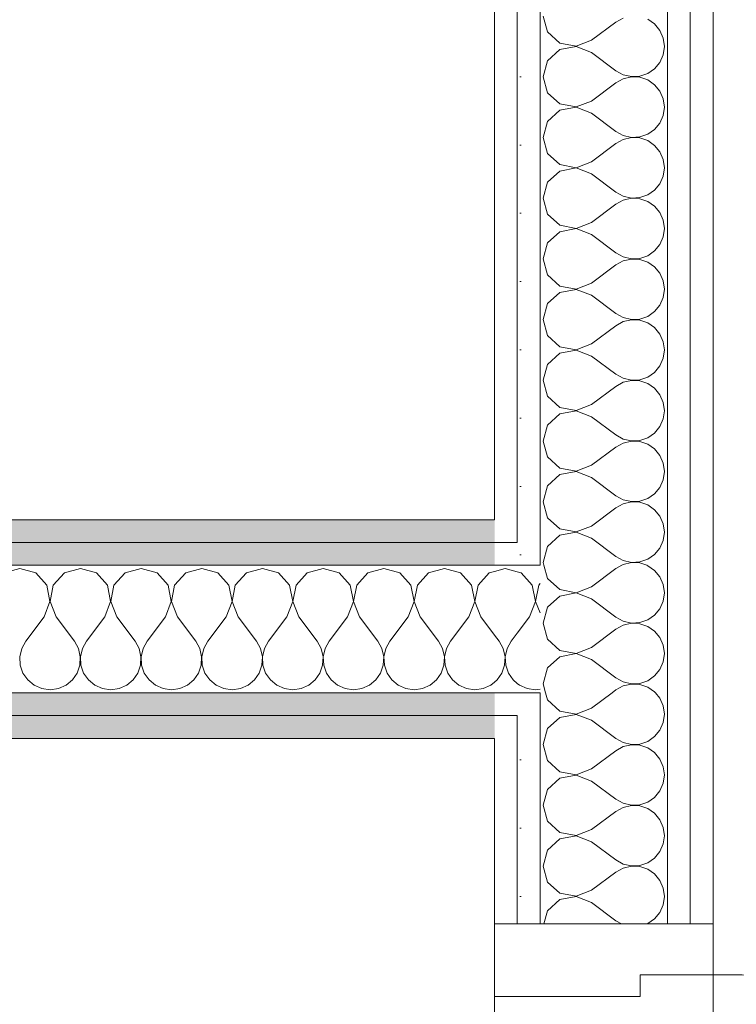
# Model space of a CAD drawing. Header units: millimetres. Extents: x 172139 to 266886, y 89525 to 138225.
# Tile 69 of 82: x 215950 to 216344, y 116941 to 117481. Entities that reach past the tile are written whole.
import ezdxf

# ---------------------------------------------------------------- set-up
doc = ezdxf.new("R2010")
doc.units = ezdxf.units.MM
doc.header["$MEASUREMENT"] = 0
doc.linetypes.add('Przerywana', pattern=[240, 120, -120])
doc.layers.add('Drzwi ArchiCAD', color=7, linetype='Continuous')
doc.layers.add('ROZBUDOWA_NOWE_DZIAŁOWE', color=7, linetype='Continuous')
for name, color, linetype, lineweight, true_color in [('Drzwi ArchiCAD_Nr_pióra__4', 7, 'Continuous', 13, 0x029e21), ('ROZBUDOWA_NOWE_DZIAŁOWE_Nr_pióra__24', 7, 'Continuous', 15, 0x029e21), ('ROZBUDOWA_NOWE_DZIAŁOWE_Nr_pióra__4', 7, 'Continuous', 13, 0x029e21), ('ROZBUDOWA_NOWE_DZIAŁOWE_Nr_pióra__67', 7, 'Continuous', 13, 0x6a6a6a)]:
    doc.layers.add(name, color=color, linetype=linetype, lineweight=lineweight, true_color=true_color)
for name, color, linetype, lineweight in [('Drzwi ArchiCAD_Nr_pióra__47', 7, 'Continuous', 15), ('ROZBUDOWA_NOWE_DZIAŁOWE_Nr_pióra__47', 7, 'Continuous', 15), ('STREFA_NOWE_POM_Nr_pióra__121', 255, 'Continuous', 0)]:
    doc.layers.add(name, color=color, linetype=linetype, lineweight=lineweight)
pattern_1 = [(0, (0, 0), (0, 37.5), [0, -37.5])]

# ---------------------------------------------------------------- blocks, each defined once
blk = doc.blocks.new('*X450')
at = {"layer": 'ROZBUDOWA_NOWE_DZIAŁOWE_Nr_pióra__4', "linetype": 'Continuous'}
for p, q in [((216216.67, 117180.1), (216210.84, 117178.44)), ((216223.34, 117178.2), (216216.67, 117180.1)), ((216210.84, 117143.42), (216213.33, 117140.1)), ((216223.34, 117144.55), (216220, 117140.1)), ((216215.56, 117136.07), (216213.33, 117140.1)), ((216216.6, 117131.59), (216215.56, 117136.07)), ((216217.77, 117136.07), (216216.73, 117131.59)), ((216220, 117140.1), (216217.77, 117136.07)), ((216216.38, 117127), (216216.6, 117131.59)), ((216216.73, 117131.59), (216216.96, 117127)), ((216214.91, 117122.64), (216216.38, 117127)), ((216216.96, 117127), (216218.43, 117122.64)), ((216212.3, 117118.85), (216214.91, 117122.64)), ((216218.43, 117122.64), (216221.03, 117118.85)), ((216210.84, 117117.64), (216212.3, 117118.85)), ((216221.03, 117118.85), (216223.34, 117116.94))]:
    blk.add_line(p, q, dxfattribs=at)
blk = doc.blocks.new('*X451')
at = {"layer": 'ROZBUDOWA_NOWE_DZIAŁOWE_Nr_pióra__4', "linetype": 'Continuous'}
for p, q in [((216225.43, 117177.61), (216223.34, 117178.2)), ((216231.57, 117170.89), (216225.43, 117177.61)), ((216233.27, 117161.93), (216231.57, 117170.89)), ((216235.09, 117170.89), (216233.4, 117161.93)), ((216235.84, 117171.7), (216235.09, 117170.89)), ((216230, 117153.43), (216233.27, 117161.93)), ((216233.4, 117161.93), (216235.84, 117155.59)), ((216230, 117153.43), (216223.34, 117144.55)), ((216223.34, 117116.94), (216224.57, 117115.92)), ((216224.57, 117115.92), (216228.78, 117114.07)), ((216228.78, 117114.07), (216233.33, 117113.43)), ((216233.33, 117113.43), (216235.84, 117113.78))]:
    blk.add_line(p, q, dxfattribs=at)
blk = doc.blocks.new('*X453')
at = {"layer": 'ROZBUDOWA_NOWE_DZIAŁOWE_Nr_pióra__4', "linetype": 'Continuous'}
for p, q in [((216237.51, 117483.33), (216239.99, 117474.57)), ((216281.53, 117482.23), (216277.51, 117480)), ((216298.75, 117478.97), (216294.96, 117481.57)), ((216264.17, 117470), (216277.51, 117480)), ((216301.68, 117475.43), (216298.75, 117478.97)), ((216239.99, 117474.57), (216246.72, 117468.43)), ((216303.54, 117471.22), (216301.68, 117475.43)), ((216304.17, 117466.67), (216303.54, 117471.22)), ((216246.72, 117468.43), (216255.67, 117466.73)), ((216255.67, 117466.6), (216246.72, 117464.91)), ((216255.67, 117466.73), (216264.17, 117470)), ((216264.17, 117463.33), (216255.67, 117466.6)), ((216303.54, 117462.11), (216304.17, 117466.67)), ((216246.72, 117464.91), (216239.99, 117458.76)), ((216264.17, 117463.33), (216277.51, 117453.33)), ((216301.68, 117457.9), (216303.54, 117462.11)), ((216239.99, 117458.76), (216237.51, 117450)), ((216298.75, 117454.36), (216301.68, 117457.9)), ((216237.51, 117450), (216239.99, 117441.24)), ((216277.51, 117453.33), (216281.53, 117451.11)), ((216281.53, 117451.11), (216286.01, 117450.07)), ((216286.01, 117449.93), (216281.53, 117448.89)), ((216286.01, 117450.07), (216290.6, 117450.29)), ((216290.6, 117449.71), (216286.01, 117449.93)), ((216290.6, 117450.29), (216294.96, 117451.76)), ((216294.96, 117448.24), (216290.6, 117449.71)), ((216294.96, 117451.76), (216298.75, 117454.36)), ((216264.17, 117436.67), (216277.51, 117446.67)), ((216281.53, 117448.89), (216277.51, 117446.67)), ((216298.75, 117445.64), (216294.96, 117448.24)), ((216301.68, 117442.1), (216298.75, 117445.64)), ((216239.99, 117441.24), (216246.72, 117435.09)), ((216303.54, 117437.89), (216301.68, 117442.1)), ((216246.72, 117435.09), (216255.67, 117433.4)), ((216255.67, 117433.27), (216246.72, 117431.57)), ((216255.67, 117433.4), (216264.17, 117436.67)), ((216264.17, 117430), (216255.67, 117433.27)), ((216304.17, 117433.33), (216303.54, 117437.89)), ((216303.54, 117428.78), (216304.17, 117433.33)), ((216246.72, 117431.57), (216239.99, 117425.43)), ((216264.17, 117430), (216277.51, 117420)), ((216301.68, 117424.57), (216303.54, 117428.78)), ((216239.99, 117425.43), (216237.51, 117416.67)), ((216298.75, 117421.03), (216301.68, 117424.57)), ((216277.51, 117420), (216281.53, 117417.77)), ((216281.53, 117417.77), (216286.01, 117416.73)), ((216286.01, 117416.73), (216290.6, 117416.96)), ((216290.6, 117416.96), (216294.96, 117418.43)), ((216294.96, 117418.43), (216298.75, 117421.03)), ((216237.51, 117416.67), (216239.99, 117407.9)), ((216264.17, 117403.33), (216277.51, 117413.33)), ((216281.53, 117415.56), (216277.51, 117413.33)), ((216286.01, 117416.6), (216281.53, 117415.56)), ((216290.6, 117416.38), (216286.01, 117416.6)), ((216294.96, 117414.91), (216290.6, 117416.38)), ((216298.75, 117412.3), (216294.96, 117414.91)), ((216301.68, 117408.76), (216298.75, 117412.3)), ((216239.99, 117407.9), (216246.72, 117401.76)), ((216303.54, 117404.55), (216301.68, 117408.76)), ((216246.72, 117401.76), (216255.67, 117400.07)), ((216255.67, 117400.07), (216264.17, 117403.33)), ((216304.17, 117400), (216303.54, 117404.55)), ((216246.72, 117398.24), (216239.99, 117392.1)), ((216255.67, 117399.93), (216246.72, 117398.24)), ((216264.17, 117396.67), (216255.67, 117399.93)), ((216264.17, 117396.67), (216277.51, 117386.67)), ((216301.68, 117391.24), (216303.54, 117395.45)), ((216303.54, 117395.45), (216304.17, 117400)), ((216239.99, 117392.1), (216237.51, 117383.33)), ((216298.75, 117387.7), (216301.68, 117391.24)), ((216277.51, 117386.67), (216281.53, 117384.44)), ((216281.53, 117384.44), (216286.01, 117383.4)), ((216290.6, 117383.62), (216294.96, 117385.09)), ((216294.96, 117385.09), (216298.75, 117387.7)), ((216237.51, 117383.33), (216239.99, 117374.57)), ((216264.17, 117370), (216277.51, 117380)), ((216281.53, 117382.23), (216277.51, 117380)), ((216286.01, 117383.27), (216281.53, 117382.23)), ((216286.01, 117383.4), (216290.6, 117383.62)), ((216290.6, 117383.04), (216286.01, 117383.27)), ((216294.96, 117381.57), (216290.6, 117383.04)), ((216298.75, 117378.97), (216294.96, 117381.57)), ((216301.68, 117375.43), (216298.75, 117378.97)), ((216239.99, 117374.57), (216246.72, 117368.43)), ((216303.54, 117371.22), (216301.68, 117375.43)), ((216246.72, 117368.43), (216255.67, 117366.73)), ((216255.67, 117366.73), (216264.17, 117370)), ((216304.17, 117366.67), (216303.54, 117371.22)), ((216246.72, 117364.91), (216239.99, 117358.76)), ((216255.67, 117366.6), (216246.72, 117364.91)), ((216264.17, 117363.33), (216255.67, 117366.6)), ((216264.17, 117363.33), (216277.51, 117353.33)), ((216303.54, 117362.11), (216304.17, 117366.67)), ((216239.99, 117358.76), (216237.51, 117350)), ((216298.75, 117354.36), (216301.68, 117357.9)), ((216301.68, 117357.9), (216303.54, 117362.11)), ((216277.51, 117353.33), (216281.53, 117351.11)), ((216294.96, 117351.76), (216298.75, 117354.36)), ((216237.51, 117350), (216239.99, 117341.24)), ((216264.17, 117336.67), (216277.51, 117346.67)), ((216281.53, 117348.89), (216277.51, 117346.67)), ((216281.53, 117351.11), (216286.01, 117350.07)), ((216286.01, 117349.93), (216281.53, 117348.89)), ((216286.01, 117350.07), (216290.6, 117350.29)), ((216290.6, 117349.71), (216286.01, 117349.93)), ((216290.6, 117350.29), (216294.96, 117351.76)), ((216294.96, 117348.24), (216290.6, 117349.71)), ((216298.75, 117345.64), (216294.96, 117348.24)), ((216239.99, 117341.24), (216246.72, 117335.09)), ((216301.68, 117342.1), (216298.75, 117345.64)), ((216303.54, 117337.89), (216301.68, 117342.1)), ((216255.67, 117333.4), (216264.17, 117336.67)), ((216304.17, 117333.33), (216303.54, 117337.89)), ((216246.72, 117331.57), (216239.99, 117325.43)), ((216246.72, 117335.09), (216255.67, 117333.4)), ((216255.67, 117333.27), (216246.72, 117331.57)), ((216264.17, 117330), (216255.67, 117333.27)), ((216303.54, 117328.78), (216304.17, 117333.33)), ((216239.99, 117325.43), (216237.51, 117316.67)), ((216264.17, 117330), (216277.51, 117320)), ((216301.68, 117324.57), (216303.54, 117328.78)), ((216277.51, 117320), (216281.53, 117317.77)), ((216294.96, 117318.43), (216298.75, 117321.03)), ((216298.75, 117321.03), (216301.68, 117324.57)), ((216237.51, 117316.67), (216239.99, 117307.9)), ((216281.53, 117315.56), (216277.51, 117313.33)), ((216281.53, 117317.77), (216286.01, 117316.73)), ((216286.01, 117316.6), (216281.53, 117315.56)), ((216286.01, 117316.73), (216290.6, 117316.96)), ((216290.6, 117316.38), (216286.01, 117316.6)), ((216290.6, 117316.96), (216294.96, 117318.43)), ((216294.96, 117314.91), (216290.6, 117316.38)), ((216298.75, 117312.3), (216294.96, 117314.91)), ((216264.17, 117303.33), (216277.51, 117313.33)), ((216301.68, 117308.76), (216298.75, 117312.3)), ((216303.54, 117304.55), (216301.68, 117308.76)), ((216239.99, 117307.9), (216246.72, 117301.76)), ((216255.67, 117300.07), (216264.17, 117303.33)), ((216304.17, 117300), (216303.54, 117304.55)), ((216246.72, 117298.24), (216239.99, 117292.1)), ((216246.72, 117301.76), (216255.67, 117300.07)), ((216255.67, 117299.93), (216246.72, 117298.24)), ((216264.17, 117296.67), (216255.67, 117299.93)), ((216303.54, 117295.45), (216304.17, 117300)), ((216264.17, 117296.67), (216277.51, 117286.67)), ((216301.68, 117291.24), (216303.54, 117295.45)), ((216239.99, 117292.1), (216237.51, 117283.33)), ((216294.96, 117285.09), (216298.75, 117287.7)), ((216298.75, 117287.7), (216301.68, 117291.24)), ((216237.51, 117283.33), (216239.99, 117274.57)), ((216277.51, 117286.67), (216281.53, 117284.44)), ((216281.53, 117282.23), (216277.51, 117280)), ((216281.53, 117284.44), (216286.01, 117283.4)), ((216286.01, 117283.27), (216281.53, 117282.23)), ((216286.01, 117283.4), (216290.6, 117283.62)), ((216290.6, 117283.04), (216286.01, 117283.27)), ((216290.6, 117283.62), (216294.96, 117285.09)), ((216294.96, 117281.57), (216290.6, 117283.04)), ((216298.75, 117278.97), (216294.96, 117281.57)), ((216264.17, 117270), (216277.51, 117280)), ((216301.68, 117275.43), (216298.75, 117278.97)), ((216239.99, 117274.57), (216246.72, 117268.43)), ((216303.54, 117271.22), (216301.68, 117275.43)), ((216304.17, 117266.67), (216303.54, 117271.22)), ((216246.72, 117268.43), (216255.67, 117266.73)), ((216255.67, 117266.6), (216246.72, 117264.91)), ((216255.67, 117266.73), (216264.17, 117270)), ((216264.17, 117263.33), (216255.67, 117266.6)), ((216303.54, 117262.11), (216304.17, 117266.67)), ((216246.72, 117264.91), (216239.99, 117258.76)), ((216264.17, 117263.33), (216277.51, 117253.33)), ((216301.68, 117257.9), (216303.54, 117262.11)), ((216239.99, 117258.76), (216237.51, 117250)), ((216298.75, 117254.36), (216301.68, 117257.9)), ((216237.51, 117250), (216239.99, 117241.24)), ((216277.51, 117253.33), (216281.53, 117251.11)), ((216281.53, 117251.11), (216286.01, 117250.07)), ((216286.01, 117249.93), (216281.53, 117248.89)), ((216286.01, 117250.07), (216290.6, 117250.29)), ((216290.6, 117249.71), (216286.01, 117249.93)), ((216290.6, 117250.29), (216294.96, 117251.76)), ((216294.96, 117248.24), (216290.6, 117249.71)), ((216294.96, 117251.76), (216298.75, 117254.36)), ((216264.17, 117236.67), (216277.51, 117246.67)), ((216281.53, 117248.89), (216277.51, 117246.67)), ((216298.75, 117245.64), (216294.96, 117248.24)), ((216301.68, 117242.1), (216298.75, 117245.64)), ((216239.99, 117241.24), (216246.72, 117235.09)), ((216303.54, 117237.89), (216301.68, 117242.1)), ((216246.72, 117235.09), (216255.67, 117233.4)), ((216255.67, 117233.27), (216246.72, 117231.57)), ((216255.67, 117233.4), (216264.17, 117236.67)), ((216264.17, 117230), (216255.67, 117233.27)), ((216304.17, 117233.33), (216303.54, 117237.89)), ((216303.54, 117228.78), (216304.17, 117233.33)), ((216246.72, 117231.57), (216239.99, 117225.43)), ((216264.17, 117230), (216277.51, 117220)), ((216301.68, 117224.57), (216303.54, 117228.78)), ((216239.99, 117225.43), (216237.51, 117216.67)), ((216298.75, 117221.03), (216301.68, 117224.57)), ((216277.51, 117220), (216281.53, 117217.77)), ((216281.53, 117217.77), (216286.01, 117216.73)), ((216286.01, 117216.73), (216290.6, 117216.96)), ((216290.6, 117216.96), (216294.96, 117218.43)), ((216294.96, 117218.43), (216298.75, 117221.03)), ((216237.51, 117216.67), (216239.99, 117207.9)), ((216264.17, 117203.33), (216277.51, 117213.33)), ((216281.53, 117215.56), (216277.51, 117213.33)), ((216286.01, 117216.6), (216281.53, 117215.56)), ((216290.6, 117216.38), (216286.01, 117216.6)), ((216294.96, 117214.91), (216290.6, 117216.38)), ((216298.75, 117212.3), (216294.96, 117214.91)), ((216301.68, 117208.76), (216298.75, 117212.3)), ((216239.99, 117207.9), (216246.72, 117201.76)), ((216303.54, 117204.55), (216301.68, 117208.76)), ((216246.72, 117201.76), (216255.67, 117200.07)), ((216255.67, 117200.07), (216264.17, 117203.33)), ((216304.17, 117200), (216303.54, 117204.55)), ((216246.72, 117198.24), (216239.99, 117192.1)), ((216255.67, 117199.93), (216246.72, 117198.24)), ((216264.17, 117196.67), (216255.67, 117199.93)), ((216264.17, 117196.67), (216277.51, 117186.67)), ((216301.68, 117191.24), (216303.54, 117195.45)), ((216303.54, 117195.45), (216304.17, 117200)), ((216239.99, 117192.1), (216237.51, 117183.33)), ((216298.75, 117187.7), (216301.68, 117191.24)), ((216277.51, 117186.67), (216281.53, 117184.44)), ((216281.53, 117184.44), (216286.01, 117183.4)), ((216290.6, 117183.62), (216294.96, 117185.09)), ((216294.96, 117185.09), (216298.75, 117187.7)), ((216237.51, 117183.33), (216237.95, 117181.76)), ((216281.53, 117182.23), (216280.7, 117181.76)), ((216286.01, 117183.27), (216281.53, 117182.23)), ((216286.01, 117183.4), (216290.6, 117183.62)), ((216290.6, 117183.04), (216286.01, 117183.27)), ((216294.39, 117181.76), (216290.6, 117183.04))]:
    blk.add_line(p, q, dxfattribs=at)
blk = doc.blocks.new('*X454')
at = {"layer": 'ROZBUDOWA_NOWE_DZIAŁOWE_Nr_pióra__4', "linetype": 'Continuous'}
for p, q in [((216237.95, 117181.76), (216239.99, 117174.57)), ((216264.17, 117170), (216277.51, 117180)), ((216280.7, 117181.76), (216277.51, 117180)), ((216294.96, 117181.57), (216294.39, 117181.76)), ((216298.75, 117178.97), (216294.96, 117181.57)), ((216301.68, 117175.43), (216298.75, 117178.97)), ((216239.99, 117174.57), (216246.72, 117168.43)), ((216303.54, 117171.22), (216301.68, 117175.43)), ((216246.72, 117168.43), (216255.67, 117166.73)), ((216255.67, 117166.73), (216264.17, 117170)), ((216304.17, 117166.67), (216303.54, 117171.22)), ((216246.72, 117164.91), (216239.99, 117158.76)), ((216255.67, 117166.6), (216246.72, 117164.91)), ((216264.17, 117163.33), (216255.67, 117166.6)), ((216264.17, 117163.33), (216277.51, 117153.33)), ((216303.54, 117162.11), (216304.17, 117166.67)), ((216239.99, 117158.76), (216237.51, 117150)), ((216298.75, 117154.36), (216301.68, 117157.9)), ((216301.68, 117157.9), (216303.54, 117162.11)), ((216277.51, 117153.33), (216281.53, 117151.11)), ((216294.96, 117151.76), (216298.75, 117154.36)), ((216237.51, 117150), (216239.99, 117141.24)), ((216264.17, 117136.67), (216277.51, 117146.67)), ((216281.53, 117148.89), (216277.51, 117146.67)), ((216281.53, 117151.11), (216286.01, 117150.07)), ((216286.01, 117149.93), (216281.53, 117148.89)), ((216286.01, 117150.07), (216290.6, 117150.29)), ((216290.6, 117149.71), (216286.01, 117149.93)), ((216290.6, 117150.29), (216294.96, 117151.76)), ((216294.96, 117148.24), (216290.6, 117149.71)), ((216298.75, 117145.64), (216294.96, 117148.24)), ((216239.99, 117141.24), (216246.72, 117135.09)), ((216301.68, 117142.1), (216298.75, 117145.64)), ((216303.54, 117137.89), (216301.68, 117142.1)), ((216255.67, 117133.4), (216264.17, 117136.67)), ((216304.17, 117133.33), (216303.54, 117137.89)), ((216246.72, 117131.57), (216239.99, 117125.43)), ((216246.72, 117135.09), (216255.67, 117133.4)), ((216255.67, 117133.27), (216246.72, 117131.57)), ((216264.17, 117130), (216255.67, 117133.27)), ((216303.54, 117128.78), (216304.17, 117133.33)), ((216239.99, 117125.43), (216237.51, 117116.67)), ((216264.17, 117130), (216277.51, 117120)), ((216301.68, 117124.57), (216303.54, 117128.78)), ((216277.51, 117120), (216281.53, 117117.77)), ((216294.96, 117118.43), (216298.75, 117121.03)), ((216298.75, 117121.03), (216301.68, 117124.57)), ((216237.51, 117116.67), (216238.9, 117111.76)), ((216281.53, 117115.56), (216277.51, 117113.33)), ((216281.53, 117117.77), (216286.01, 117116.73)), ((216286.01, 117116.6), (216281.53, 117115.56)), ((216286.01, 117116.73), (216290.6, 117116.96)), ((216290.6, 117116.38), (216286.01, 117116.6)), ((216290.6, 117116.96), (216294.96, 117118.43)), ((216294.96, 117114.91), (216290.6, 117116.38)), ((216298.75, 117112.3), (216294.96, 117114.91)), ((216275.41, 117111.76), (216277.51, 117113.33)), ((216299.19, 117111.76), (216298.75, 117112.3))]:
    blk.add_line(p, q, dxfattribs=at)
blk = doc.blocks.new('*X456')
at = {"layer": 'ROZBUDOWA_NOWE_DZIAŁOWE_Nr_pióra__4', "linetype": 'Continuous'}
for p, q in [((216238.9, 117111.76), (216239.99, 117107.9)), ((216264.17, 117103.33), (216275.41, 117111.76)), ((216301.68, 117108.76), (216299.19, 117111.76)), ((216303.54, 117104.55), (216301.68, 117108.76)), ((216239.99, 117107.9), (216246.72, 117101.76)), ((216255.67, 117100.07), (216264.17, 117103.33)), ((216304.17, 117100), (216303.54, 117104.55)), ((216246.72, 117098.24), (216239.99, 117092.1)), ((216246.72, 117101.76), (216255.67, 117100.07)), ((216255.67, 117099.93), (216246.72, 117098.24)), ((216264.17, 117096.67), (216255.67, 117099.93)), ((216303.54, 117095.45), (216304.17, 117100)), ((216264.17, 117096.67), (216277.51, 117086.67)), ((216301.68, 117091.24), (216303.54, 117095.45)), ((216239.99, 117092.1), (216237.51, 117083.33)), ((216294.96, 117085.09), (216298.75, 117087.7)), ((216298.75, 117087.7), (216301.68, 117091.24)), ((216237.51, 117083.33), (216239.99, 117074.57)), ((216277.51, 117086.67), (216281.53, 117084.44)), ((216281.53, 117082.23), (216277.51, 117080)), ((216281.53, 117084.44), (216286.01, 117083.4)), ((216286.01, 117083.27), (216281.53, 117082.23)), ((216286.01, 117083.4), (216290.6, 117083.62)), ((216290.6, 117083.04), (216286.01, 117083.27)), ((216290.6, 117083.62), (216294.96, 117085.09)), ((216294.96, 117081.57), (216290.6, 117083.04)), ((216298.75, 117078.97), (216294.96, 117081.57)), ((216264.17, 117070), (216277.51, 117080)), ((216301.68, 117075.43), (216298.75, 117078.97)), ((216239.99, 117074.57), (216246.72, 117068.43)), ((216303.54, 117071.22), (216301.68, 117075.43)), ((216304.17, 117066.67), (216303.54, 117071.22)), ((216246.72, 117068.43), (216255.67, 117066.73)), ((216255.67, 117066.6), (216246.72, 117064.91)), ((216255.67, 117066.73), (216264.17, 117070)), ((216264.17, 117063.33), (216255.67, 117066.6)), ((216303.54, 117062.11), (216304.17, 117066.67)), ((216246.72, 117064.91), (216239.99, 117058.76)), ((216264.17, 117063.33), (216277.51, 117053.33)), ((216301.68, 117057.9), (216303.54, 117062.11)), ((216239.99, 117058.76), (216237.51, 117050)), ((216298.75, 117054.36), (216301.68, 117057.9)), ((216237.51, 117050), (216239.99, 117041.24)), ((216277.51, 117053.33), (216281.53, 117051.11)), ((216281.53, 117051.11), (216286.01, 117050.07)), ((216286.01, 117049.93), (216281.53, 117048.89)), ((216286.01, 117050.07), (216290.6, 117050.29)), ((216290.6, 117049.71), (216286.01, 117049.93)), ((216290.6, 117050.29), (216294.96, 117051.76)), ((216294.96, 117048.24), (216290.6, 117049.71)), ((216294.96, 117051.76), (216298.75, 117054.36)), ((216264.17, 117036.67), (216277.51, 117046.67)), ((216281.53, 117048.89), (216277.51, 117046.67)), ((216298.75, 117045.64), (216294.96, 117048.24)), ((216301.68, 117042.1), (216298.75, 117045.64)), ((216239.99, 117041.24), (216246.72, 117035.09)), ((216303.54, 117037.89), (216301.68, 117042.1)), ((216246.72, 117035.09), (216255.67, 117033.4)), ((216255.67, 117033.27), (216246.72, 117031.57)), ((216255.67, 117033.4), (216264.17, 117036.67)), ((216264.17, 117030), (216255.67, 117033.27)), ((216304.17, 117033.33), (216303.54, 117037.89)), ((216303.54, 117028.78), (216304.17, 117033.33)), ((216246.72, 117031.57), (216239.99, 117025.43)), ((216264.17, 117030), (216277.51, 117020)), ((216301.68, 117024.57), (216303.54, 117028.78)), ((216239.99, 117025.43), (216237.51, 117016.67)), ((216298.75, 117021.03), (216301.68, 117024.57)), ((216277.51, 117020), (216281.53, 117017.77)), ((216281.53, 117017.77), (216286.01, 117016.73)), ((216286.01, 117016.73), (216290.6, 117016.96)), ((216290.6, 117016.96), (216294.96, 117018.43)), ((216294.96, 117018.43), (216298.75, 117021.03)), ((216237.51, 117016.67), (216239.99, 117007.9)), ((216264.17, 117003.33), (216277.51, 117013.33)), ((216281.53, 117015.56), (216277.51, 117013.33)), ((216286.01, 117016.6), (216281.53, 117015.56)), ((216290.6, 117016.38), (216286.01, 117016.6)), ((216294.96, 117014.91), (216290.6, 117016.38)), ((216298.75, 117012.3), (216294.96, 117014.91)), ((216301.68, 117008.76), (216298.75, 117012.3)), ((216239.99, 117007.9), (216246.72, 117001.76)), ((216303.54, 117004.55), (216301.68, 117008.76)), ((216246.72, 117001.76), (216255.67, 117000.07)), ((216255.67, 117000.07), (216264.17, 117003.33)), ((216304.17, 117000), (216303.54, 117004.55)), ((216246.72, 116998.24), (216239.99, 116992.1)), ((216255.67, 116999.93), (216246.72, 116998.24)), ((216264.17, 116996.67), (216255.67, 116999.93)), ((216264.17, 116996.67), (216277.51, 116986.67)), ((216301.68, 116991.24), (216303.54, 116995.45)), ((216303.54, 116995.45), (216304.17, 117000)), ((216239.99, 116992.1), (216237.98, 116985)), ((216298.75, 116987.7), (216301.68, 116991.24)), ((216277.51, 116986.67), (216280.52, 116985)), ((216294.68, 116985), (216294.96, 116985.09)), ((216294.96, 116985.09), (216298.75, 116987.7))]:
    blk.add_line(p, q, dxfattribs=at)
blk = doc.blocks.new('Drzwi 19_42')
at = {"layer": 'Drzwi ArchiCAD_Nr_pióra__4', "linetype": 'Continuous'}
for p, q in [((-412, 0), (-440, 0)), ((-440, 0), (-440, -120)), ((-412, -40), (-412, 0)), ((-400, -40), (-412, -40)), ((-400, -120), (-400, -40)), ((-440, -120), (-400, -120))]:
    blk.add_line(p, q, dxfattribs=at)
at = {"layer": 'Drzwi ArchiCAD_Nr_pióra__4', "linetype": 'Przerywana'}
blk.add_arc((412, 0), 824, 90, 180, dxfattribs=at)
at = {"layer": 'Drzwi ArchiCAD_Nr_pióra__47', "linetype": 'Continuous'}
for p, q in [((-440, 0), (-440, -12.5)), ((-440, -12.5), (-440, -25)), ((-440, -25), (-440, -95)), ((-440, -95), (-440, -107.5)), ((-440, -107.5), (-440, -120))]:
    blk.add_line(p, q, dxfattribs=at)
blk = doc.blocks.new('Ściana_121', base_point=(216210.84, 115862.46))
at = {"layer": 'ROZBUDOWA_NOWE_DZIAŁOWE_Nr_pióra__24', "linetype": 'Continuous'}
h = blk.add_hatch(dxfattribs=at)
h.set_pattern_fill('Gips', color=256, style=0, pattern_type=2)
h.set_pattern_definition(pattern_1)
h.paths.add_polyline_path([(216223.34, 117921.89), (216210.84, 117921.89), (216210.84, 117206.76), (216223.34, 117206.76)])
h = blk.add_hatch(dxfattribs=at)
h.set_pattern_fill('Gips', color=256, style=0, pattern_type=2)
h.set_pattern_definition(pattern_1)
h.paths.add_polyline_path([(216223.34, 117194.26), (216235.84, 117194.26), (216235.84, 117921.89), (216223.34, 117921.89)])
h = blk.add_hatch(dxfattribs=at)
h.set_pattern_fill('Gips', color=256, style=0, pattern_type=2)
h.set_pattern_definition(pattern_1)
h.paths.add_polyline_path([(216305.84, 117921.89), (216305.84, 116985), (216318.34, 116985), (216318.34, 117921.89)])
h = blk.add_hatch(dxfattribs=at)
h.set_pattern_fill('Gips', color=256, style=0, pattern_type=2)
h.set_pattern_definition(pattern_1)
h.paths.add_polyline_path([(216330.84, 117921.89), (216318.34, 117921.89), (216318.34, 116985), (216330.84, 116985)])
h = blk.add_hatch(dxfattribs=at)
h.set_pattern_fill('Gips', color=256, style=0, pattern_type=2)
h.set_pattern_definition(pattern_1)
h.paths.add_polyline_path([(216223.34, 117194.26), (216223.34, 117206.76), (216210.84, 117206.76), (216210.84, 117194.26)])
h = blk.add_hatch(dxfattribs=at)
h.set_pattern_fill('Gips', color=256, style=0, pattern_type=2)
h.set_pattern_definition(pattern_1)
h.paths.add_polyline_path([(216223.34, 117181.76), (216223.34, 117194.26), (216210.84, 117194.26), (216210.84, 117181.76)])
h = blk.add_hatch(dxfattribs=at)
h.set_pattern_fill('Gips', color=256, style=0, pattern_type=2)
h.set_pattern_definition(pattern_1)
h.paths.add_polyline_path([(216235.84, 117181.76), (216235.84, 117194.26), (216223.34, 117194.26), (216223.34, 117181.76)])
h = blk.add_hatch(dxfattribs=at)
h.set_pattern_fill('Gips', color=256, style=0, pattern_type=2)
h.set_pattern_definition(pattern_1)
h.paths.add_polyline_path([(216223.34, 117099.26), (216223.34, 117111.76), (216210.84, 117111.76), (216210.84, 117099.26)])
h = blk.add_hatch(dxfattribs=at)
h.set_pattern_fill('Gips', color=256, style=0, pattern_type=2)
h.set_pattern_definition(pattern_1)
h.paths.add_polyline_path([(216235.84, 117099.26), (216235.84, 117111.76), (216223.34, 117111.76), (216223.34, 117099.26)])
h = blk.add_hatch(dxfattribs=at)
h.set_pattern_fill('Gips', color=256, style=0, pattern_type=2)
h.set_pattern_definition(pattern_1)
h.paths.add_polyline_path([(216223.34, 117086.76), (216223.34, 117099.26), (216210.84, 117099.26), (216210.84, 117086.76)])
h = blk.add_hatch(dxfattribs=at)
h.set_pattern_fill('Gips', color=256, style=0, pattern_type=2)
h.set_pattern_definition(pattern_1)
h.paths.add_polyline_path([(216235.84, 117099.26), (216223.34, 117099.26), (216223.34, 116985), (216235.84, 116985)])
h = blk.add_hatch(dxfattribs=at)
h.set_pattern_fill('Gips', color=256, style=0, pattern_type=2)
h.set_pattern_definition(pattern_1)
h.paths.add_polyline_path([(216210.84, 117086.76), (216210.84, 116985), (216223.34, 116985), (216223.34, 117086.76)])
at = {"layer": 'ROZBUDOWA_NOWE_DZIAŁOWE_Nr_pióra__47', "linetype": 'Continuous'}
for p, q in [((216223.34, 116985), (216210.84, 116985)), ((216235.84, 116985), (216223.34, 116985)), ((216305.84, 116985), (216235.84, 116985)), ((216318.34, 116985), (216305.84, 116985)), ((216330.84, 116985), (216318.34, 116985))]:
    blk.add_line(p, q, dxfattribs=at)
at = {"layer": 'ROZBUDOWA_NOWE_DZIAŁOWE_Nr_pióra__47', "linetype": 'Continuous', "flags": 128}
for points in [[(216210.84, 117921.89), (216210.84, 117206.76)], [(216330.84, 116985), (216330.84, 117921.89)], [(216210.84, 117086.76), (216210.84, 116985)]]:
    blk.add_lwpolyline(points, dxfattribs=at)
at = {"layer": 'ROZBUDOWA_NOWE_DZIAŁOWE_Nr_pióra__67', "linetype": 'Continuous'}
for p, q in [((216223.34, 117921.89), (216223.34, 117194.26)), ((216235.84, 117921.89), (216235.84, 117181.76)), ((216305.84, 117181.76), (216305.84, 117921.89)), ((216318.34, 116985), (216318.34, 117921.89)), ((216223.34, 117194.26), (216210.84, 117194.26)), ((216223.34, 117181.76), (216210.84, 117181.76)), ((216235.84, 117181.76), (216223.34, 117181.76)), ((216305.84, 117111.76), (216305.84, 117181.76)), ((216210.84, 117111.76), (216223.34, 117111.76)), ((216223.34, 117111.76), (216235.84, 117111.76)), ((216235.84, 117111.76), (216235.84, 116985)), ((216305.84, 116985), (216305.84, 117111.76)), ((216210.84, 117099.26), (216223.34, 117099.26)), ((216223.34, 117099.26), (216223.34, 116985))]:
    blk.add_line(p, q, dxfattribs=at)
at = {"layer": 'Drzwi ArchiCAD', "color": 104, "linetype": 'Continuous', "lineweight": 13, "true_color": 0x029e21, "zscale": 1000, "rotation": 270}
blk.add_blockref('Drzwi 19_42', (216330.84, 116545), dxfattribs=at)
at = {"layer": 'ROZBUDOWA_NOWE_DZIAŁOWE'}
for name in ['*X453', '*X450', '*X454', '*X451', '*X456']:
    blk.add_blockref(name, (0, 0), dxfattribs=at)
blk = doc.blocks.new('*X465')
at = {"layer": 'ROZBUDOWA_NOWE_DZIAŁOWE_Nr_pióra__4', "linetype": 'Continuous'}
for p, q in [((215950, 117180.1), (215941.24, 117177.61)), ((215958.76, 117177.61), (215950, 117180.1)), ((215983.33, 117180.1), (215974.57, 117177.61)), ((215992.1, 117177.61), (215983.33, 117180.1)), ((216016.67, 117180.1), (216007.9, 117177.61)), ((216025.43, 117177.61), (216016.67, 117180.1)), ((216050, 117180.1), (216041.24, 117177.61)), ((216058.76, 117177.61), (216050, 117180.1)), ((216083.33, 117180.1), (216074.57, 117177.61)), ((216092.1, 117177.61), (216083.33, 117180.1)), ((216116.67, 117180.1), (216107.9, 117177.61)), ((216125.43, 117177.61), (216116.67, 117180.1)), ((216150, 117180.1), (216141.24, 117177.61)), ((216158.76, 117177.61), (216150, 117180.1)), ((216183.33, 117180.1), (216174.57, 117177.61)), ((216192.1, 117177.61), (216183.33, 117180.1)), ((215964.91, 117170.89), (215958.76, 117177.61)), ((215974.57, 117177.61), (215968.43, 117170.89)), ((215998.24, 117170.89), (215992.1, 117177.61)), ((216007.9, 117177.61), (216001.76, 117170.89)), ((216031.57, 117170.89), (216025.43, 117177.61)), ((216041.24, 117177.61), (216035.09, 117170.89)), ((216064.91, 117170.89), (216058.76, 117177.61)), ((216074.57, 117177.61), (216068.43, 117170.89)), ((216098.24, 117170.89), (216092.1, 117177.61)), ((216107.9, 117177.61), (216101.76, 117170.89)), ((216131.57, 117170.89), (216125.43, 117177.61)), ((216141.24, 117177.61), (216135.09, 117170.89)), ((216164.91, 117170.89), (216158.76, 117177.61)), ((216174.57, 117177.61), (216168.43, 117170.89)), ((216198.24, 117170.89), (216192.1, 117177.61)), ((216207.9, 117177.61), (216201.76, 117170.89)), ((216210.84, 117178.44), (216207.9, 117177.61)), ((215966.6, 117161.93), (215964.91, 117170.89)), ((215968.43, 117170.89), (215966.73, 117161.93)), ((215999.93, 117161.93), (215998.24, 117170.89)), ((216001.76, 117170.89), (216000.07, 117161.93)), ((216033.27, 117161.93), (216031.57, 117170.89)), ((216035.09, 117170.89), (216033.4, 117161.93)), ((216066.6, 117161.93), (216064.91, 117170.89)), ((216068.43, 117170.89), (216066.73, 117161.93)), ((216099.93, 117161.93), (216098.24, 117170.89)), ((216101.76, 117170.89), (216100.07, 117161.93)), ((216133.27, 117161.93), (216131.57, 117170.89)), ((216135.09, 117170.89), (216133.4, 117161.93)), ((216166.6, 117161.93), (216164.91, 117170.89)), ((216168.43, 117170.89), (216166.73, 117161.93)), ((216199.93, 117161.93), (216198.24, 117170.89)), ((216201.76, 117170.89), (216200.07, 117161.93)), ((215963.33, 117153.43), (215966.6, 117161.93)), ((215966.73, 117161.93), (215970, 117153.43)), ((215996.67, 117153.43), (215999.93, 117161.93)), ((216000.07, 117161.93), (216003.33, 117153.43)), ((216030, 117153.43), (216033.27, 117161.93)), ((216033.4, 117161.93), (216036.67, 117153.43)), ((216063.33, 117153.43), (216066.6, 117161.93)), ((216066.73, 117161.93), (216070, 117153.43)), ((216096.67, 117153.43), (216099.93, 117161.93)), ((216100.07, 117161.93), (216103.33, 117153.43)), ((216130, 117153.43), (216133.27, 117161.93)), ((216133.4, 117161.93), (216136.67, 117153.43)), ((216163.33, 117153.43), (216166.6, 117161.93)), ((216166.73, 117161.93), (216170, 117153.43)), ((216196.67, 117153.43), (216199.93, 117161.93)), ((216200.07, 117161.93), (216203.33, 117153.43)), ((215963.33, 117153.43), (215953.33, 117140.1)), ((215970, 117153.43), (215980, 117140.1)), ((215996.67, 117153.43), (215986.67, 117140.1)), ((216003.33, 117153.43), (216013.33, 117140.1)), ((216030, 117153.43), (216020, 117140.1)), ((216036.67, 117153.43), (216046.67, 117140.1)), ((216063.33, 117153.43), (216053.33, 117140.1)), ((216070, 117153.43), (216080, 117140.1)), ((216096.67, 117153.43), (216086.67, 117140.1)), ((216103.33, 117153.43), (216113.33, 117140.1)), ((216130, 117153.43), (216120, 117140.1)), ((216136.67, 117153.43), (216146.67, 117140.1)), ((216163.33, 117153.43), (216153.33, 117140.1)), ((216170, 117153.43), (216180, 117140.1)), ((216196.67, 117153.43), (216186.67, 117140.1)), ((216203.33, 117153.43), (216210.84, 117143.42)), ((215951.11, 117136.07), (215950.07, 117131.59)), ((215953.33, 117140.1), (215951.11, 117136.07)), ((215982.23, 117136.07), (215980, 117140.1)), ((215983.27, 117131.59), (215982.23, 117136.07)), ((215984.44, 117136.07), (215983.4, 117131.59)), ((215986.67, 117140.1), (215984.44, 117136.07)), ((216015.56, 117136.07), (216013.33, 117140.1)), ((216016.6, 117131.59), (216015.56, 117136.07)), ((216017.77, 117136.07), (216016.73, 117131.59)), ((216020, 117140.1), (216017.77, 117136.07)), ((216048.89, 117136.07), (216046.67, 117140.1)), ((216049.93, 117131.59), (216048.89, 117136.07)), ((216051.11, 117136.07), (216050.07, 117131.59)), ((216053.33, 117140.1), (216051.11, 117136.07)), ((216082.23, 117136.07), (216080, 117140.1)), ((216083.27, 117131.59), (216082.23, 117136.07)), ((216084.44, 117136.07), (216083.4, 117131.59)), ((216086.67, 117140.1), (216084.44, 117136.07)), ((216115.56, 117136.07), (216113.33, 117140.1)), ((216116.6, 117131.59), (216115.56, 117136.07)), ((216117.77, 117136.07), (216116.73, 117131.59)), ((216120, 117140.1), (216117.77, 117136.07)), ((216148.89, 117136.07), (216146.67, 117140.1)), ((216149.93, 117131.59), (216148.89, 117136.07)), ((216151.11, 117136.07), (216150.07, 117131.59)), ((216153.33, 117140.1), (216151.11, 117136.07)), ((216182.23, 117136.07), (216180, 117140.1)), ((216183.27, 117131.59), (216182.23, 117136.07)), ((216184.44, 117136.07), (216183.4, 117131.59)), ((216186.67, 117140.1), (216184.44, 117136.07)), ((215950.07, 117131.59), (215950.29, 117127)), ((215983.04, 117127), (215983.27, 117131.59)), ((215983.4, 117131.59), (215983.62, 117127)), ((216016.38, 117127), (216016.6, 117131.59)), ((216016.73, 117131.59), (216016.96, 117127)), ((216049.71, 117127), (216049.93, 117131.59)), ((216050.07, 117131.59), (216050.29, 117127)), ((216083.04, 117127), (216083.27, 117131.59)), ((216083.4, 117131.59), (216083.62, 117127)), ((216116.38, 117127), (216116.6, 117131.59)), ((216116.73, 117131.59), (216116.96, 117127)), ((216149.71, 117127), (216149.93, 117131.59)), ((216150.07, 117131.59), (216150.29, 117127)), ((216183.04, 117127), (216183.27, 117131.59)), ((216183.4, 117131.59), (216183.62, 117127)), ((215950.29, 117127), (215951.76, 117122.64)), ((215981.57, 117122.64), (215983.04, 117127)), ((215983.62, 117127), (215985.09, 117122.64)), ((216014.91, 117122.64), (216016.38, 117127)), ((216016.96, 117127), (216018.43, 117122.64)), ((216048.24, 117122.64), (216049.71, 117127)), ((216050.29, 117127), (216051.76, 117122.64)), ((216081.57, 117122.64), (216083.04, 117127)), ((216083.62, 117127), (216085.09, 117122.64)), ((216114.91, 117122.64), (216116.38, 117127)), ((216116.96, 117127), (216118.43, 117122.64)), ((216148.24, 117122.64), (216149.71, 117127)), ((216150.29, 117127), (216151.76, 117122.64)), ((216181.57, 117122.64), (216183.04, 117127)), ((216183.62, 117127), (216185.09, 117122.64)), ((215951.76, 117122.64), (215954.36, 117118.85)), ((215978.97, 117118.85), (215981.57, 117122.64)), ((215985.09, 117122.64), (215987.7, 117118.85)), ((216012.3, 117118.85), (216014.91, 117122.64)), ((216018.43, 117122.64), (216021.03, 117118.85)), ((216045.64, 117118.85), (216048.24, 117122.64)), ((216051.76, 117122.64), (216054.36, 117118.85)), ((216078.97, 117118.85), (216081.57, 117122.64)), ((216085.09, 117122.64), (216087.7, 117118.85)), ((216112.3, 117118.85), (216114.91, 117122.64)), ((216118.43, 117122.64), (216121.03, 117118.85)), ((216145.64, 117118.85), (216148.24, 117122.64)), ((216151.76, 117122.64), (216154.36, 117118.85)), ((216178.97, 117118.85), (216181.57, 117122.64)), ((216185.09, 117122.64), (216187.7, 117118.85)), ((215954.36, 117118.85), (215957.9, 117115.92)), ((215957.9, 117115.92), (215962.11, 117114.07)), ((215962.11, 117114.07), (215966.67, 117113.43)), ((215966.67, 117113.43), (215971.22, 117114.07)), ((215971.22, 117114.07), (215975.43, 117115.92)), ((215975.43, 117115.92), (215978.97, 117118.85)), ((215987.7, 117118.85), (215991.24, 117115.92)), ((215991.24, 117115.92), (215995.45, 117114.07)), ((215995.45, 117114.07), (216000, 117113.43)), ((216000, 117113.43), (216004.55, 117114.07)), ((216004.55, 117114.07), (216008.76, 117115.92)), ((216008.76, 117115.92), (216012.3, 117118.85)), ((216021.03, 117118.85), (216024.57, 117115.92)), ((216024.57, 117115.92), (216028.78, 117114.07)), ((216028.78, 117114.07), (216033.33, 117113.43)), ((216033.33, 117113.43), (216037.89, 117114.07)), ((216037.89, 117114.07), (216042.1, 117115.92)), ((216042.1, 117115.92), (216045.64, 117118.85)), ((216054.36, 117118.85), (216057.9, 117115.92)), ((216057.9, 117115.92), (216062.11, 117114.07)), ((216062.11, 117114.07), (216066.67, 117113.43)), ((216066.67, 117113.43), (216071.22, 117114.07)), ((216071.22, 117114.07), (216075.43, 117115.92)), ((216075.43, 117115.92), (216078.97, 117118.85)), ((216087.7, 117118.85), (216091.24, 117115.92)), ((216091.24, 117115.92), (216095.45, 117114.07)), ((216095.45, 117114.07), (216100, 117113.43)), ((216100, 117113.43), (216104.55, 117114.07)), ((216104.55, 117114.07), (216108.76, 117115.92)), ((216108.76, 117115.92), (216112.3, 117118.85)), ((216121.03, 117118.85), (216124.57, 117115.92)), ((216124.57, 117115.92), (216128.78, 117114.07)), ((216128.78, 117114.07), (216133.33, 117113.43)), ((216133.33, 117113.43), (216137.89, 117114.07)), ((216137.89, 117114.07), (216142.1, 117115.92)), ((216142.1, 117115.92), (216145.64, 117118.85)), ((216154.36, 117118.85), (216157.9, 117115.92)), ((216157.9, 117115.92), (216162.11, 117114.07)), ((216162.11, 117114.07), (216166.67, 117113.43)), ((216166.67, 117113.43), (216171.22, 117114.07)), ((216171.22, 117114.07), (216175.43, 117115.92)), ((216175.43, 117115.92), (216178.97, 117118.85)), ((216187.7, 117118.85), (216191.24, 117115.92)), ((216191.24, 117115.92), (216195.45, 117114.07)), ((216195.45, 117114.07), (216200, 117113.43)), ((216200, 117113.43), (216204.55, 117114.07)), ((216204.55, 117114.07), (216208.76, 117115.92)), ((216208.76, 117115.92), (216210.84, 117117.64))]:
    blk.add_line(p, q, dxfattribs=at)
blk = doc.blocks.new('Ściana_124', base_point=(212316.49, 117206.76))
at = {"layer": 'ROZBUDOWA_NOWE_DZIAŁOWE_Nr_pióra__24', "linetype": 'Continuous'}
h = blk.add_hatch(dxfattribs=at)
h.set_pattern_fill('Gips', color=256, style=0, pattern_type=2)
h.set_pattern_definition(pattern_1)
h.paths.add_polyline_path([(216210.84, 117206.76), (212316.49, 117206.76), (212316.49, 117194.26), (216210.84, 117194.26)])
h = blk.add_hatch(dxfattribs=at)
h.set_pattern_fill('Gips', color=256, style=0, pattern_type=2)
h.set_pattern_definition(pattern_1)
h.paths.add_polyline_path([(216210.84, 117194.26), (212316.49, 117194.26), (212316.49, 117181.76), (216210.84, 117181.76)])
h = blk.add_hatch(dxfattribs=at)
h.set_pattern_fill('Gips', color=256, style=0, pattern_type=2)
h.set_pattern_definition(pattern_1)
h.paths.add_polyline_path([(212316.49, 117099.26), (216210.84, 117099.26), (216210.84, 117111.76), (212316.49, 117111.76)])
h = blk.add_hatch(dxfattribs=at)
h.set_pattern_fill('Gips', color=256, style=0, pattern_type=2)
h.set_pattern_definition(pattern_1)
h.paths.add_polyline_path([(212316.49, 117086.76), (216210.84, 117086.76), (216210.84, 117099.26), (212316.49, 117099.26)])
at = {"layer": 'ROZBUDOWA_NOWE_DZIAŁOWE_Nr_pióra__47', "linetype": 'Continuous', "flags": 128}
for points in [[(216210.84, 117206.76), (212316.49, 117206.76)], [(212316.49, 117086.76), (216210.84, 117086.76)]]:
    blk.add_lwpolyline(points, dxfattribs=at)
at = {"layer": 'ROZBUDOWA_NOWE_DZIAŁOWE_Nr_pióra__67', "linetype": 'Continuous'}
for p, q in [((216210.84, 117194.26), (212316.49, 117194.26)), ((216210.84, 117181.76), (212316.49, 117181.76)), ((212316.49, 117111.76), (216210.84, 117111.76)), ((212316.49, 117099.26), (216210.84, 117099.26))]:
    blk.add_line(p, q, dxfattribs=at)
at = {"layer": 'ROZBUDOWA_NOWE_DZIAŁOWE'}
blk.add_blockref('*X465', (0, 0), dxfattribs=at)

msp = doc.modelspace()

# ---------------------------------------------------------------- linework, layer by layer
at = {"layer": 'STREFA_NOWE_POM_Nr_pióra__121', "linetype": 'Continuous', "flags": 128}
for points in [[(216210.84, 119674.66), (216210.84, 121145.59), (212316.49, 121145.59), (212316.49, 117206.76), (216210.84, 117206.76)], [(216330.84, 115862.46), (216785.78, 115846.9), (216797.38, 115586.76), (220688.06, 115586.76), (220678.85, 116587.44), (221330.11, 116604.73), (221330.11, 121137.96), (216330.84, 121145.59)], [(216210.84, 117086.76), (212316.49, 117086.76), (212316.49, 115826.05), (212310.64, 115586.76), (214176.72, 115586.76), (215056.72, 115586.76), (215750.28, 115586.76), (216203.46, 115586.76), (216210.84, 115862.46)]]:
    msp.add_lwpolyline(points, close=True, dxfattribs=at)

# ---------------------------------------------------------------- block references
at = {"layer": 'ROZBUDOWA_NOWE_DZIAŁOWE'}
for name, p in [('Ściana_121', (216210.84, 115862.46)), ('Ściana_124', (212316.49, 117206.76))]:
    msp.add_blockref(name, p, dxfattribs=at)

doc.saveas('drawing.dxf')
